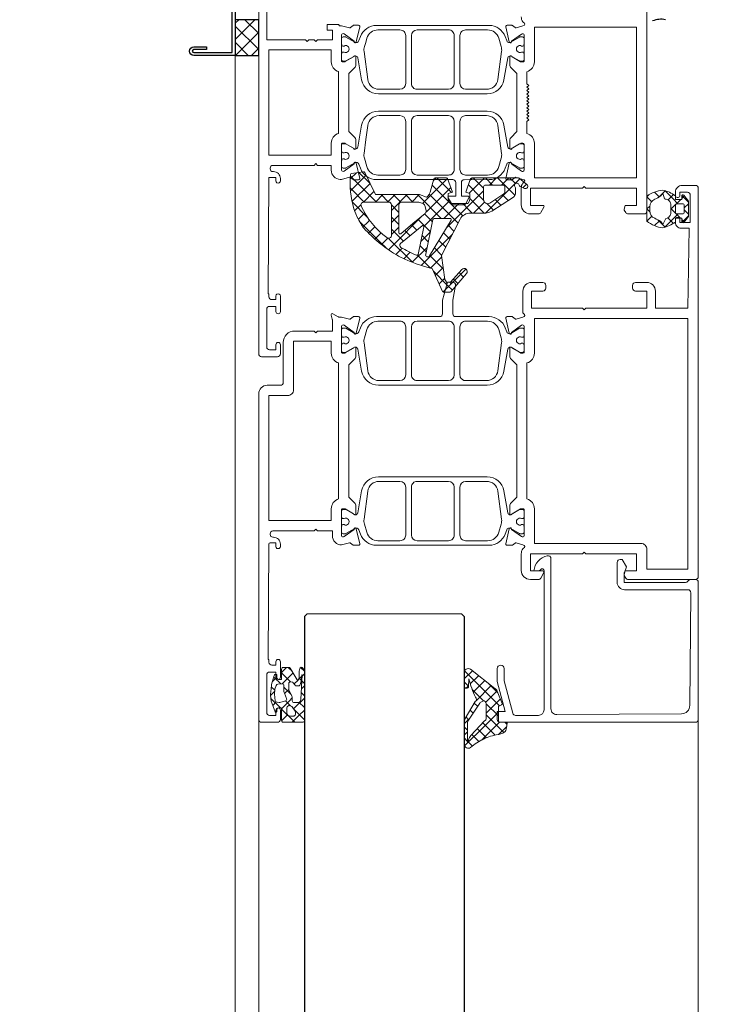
# Model space of a CAD drawing. Header units: millimetres. Extents: x 3652085 to 3778338, y -303702 to -273644.
# Tile 235 of 256: x 3701478 to 3701599, y -285119 to -284946. Entities that reach past the tile are written whole.
import ezdxf

# ---------------------------------------------------------------- set-up
doc = ezdxf.new("R2010")
doc.units = ezdxf.units.MM
doc.header["$PDMODE"] = 34
doc.linetypes.add('AUSGEZOGEN', pattern=[0])
doc.linetypes.add('HIDDEN2', pattern=[4.7625, 3.175, -1.5875])
doc.layers.add('021 Various', color=7, linetype='Continuous', lineweight=5)
doc.layers.add('DIM-03    (HAUSART)', color=111, linetype='Continuous', lineweight=5)
doc.layers.add('ATTACHMT', color=7, linetype='Continuous')
doc.layers.add('DOOR', color=7, linetype='AUSGEZOGEN')
doc.styles.add('1-20 Eng HA', font='arial.ttf', dxfattribs={"height": 40})
doc.dimstyles.new('1-20 Eng HA', dxfattribs={"dimtxt": 40, "dimasz": 16, "dimexe": 16, "dimexo": 5, "dimgap": 5, "dimtad": 1, "dimdec": 0, "dimlfac": -1, "dimzin": 0, "dimdsep": 46, "dimtxsty": '1-20 Eng HA', "dimblk": 'OBLIQUE', "dimcen": 0.09, "dimdle": 16, "dimclrd": 256, "dimclre": 256, "dimclrt": 256, "dimadec": 0, "dimazin": 0, "dimtfac": 1, "dimtdec": 0, "dimtofl": 0, "dimtmove": 0, "dimatfit": 3, "dimldrblk": 'OBLIQUE', "dimfxl": 1, "dimtolj": 1, "dimtzin": 0, "dimlwe": 0, "dimarcsym": 0})

# ---------------------------------------------------------------- blocks, each defined once
blk = doc.blocks.new('_Oblique')
at = {"color": 0, "linetype": 'ByBlock', "lineweight": -2}
blk.add_line((-0.5, -0.5), (0.5, 0.5), dxfattribs=at)
blk = doc.blocks.new('*D487')
at = {"layer": 'Defpoints', "color": 0, "lineweight": 0, "transparency": 16777216}
for p in [(3701585.02, -284941.44, -165606.35), (3701656.69, -284941.44), (3701585.65, -287221.42, -180000)]:
    blk.add_point(p, dxfattribs=at)
at = {"layer": 'DIM-03    (HAUSART)', "lineweight": -2, "transparency": 16777216}
blk.add_line((3701656.69, -287237.42), (3701656.69, -284925.44), dxfattribs=at)
at = {"layer": 'DIM-03    (HAUSART)', "linetype": 'HIDDEN2', "lineweight": 0, "transparency": 16777216}
for p, q in [((3701590.02, -284941.44), (3701672.69, -284941.44)), ((3701590.65, -287221.42), (3701672.69, -287221.42))]:
    blk.add_line(p, q, dxfattribs=at)
at = {"layer": 'DIM-03    (HAUSART)', "lineweight": -2, "transparency": 16777216, "xscale": 16, "yscale": 16, "zscale": 16}
for p, rotation in [((3701656.69, -284941.44), 90), ((3701656.69, -287221.42), 270)]:
    blk.add_blockref('_Oblique', p, dxfattribs=dict(at, rotation=rotation))
at = {"layer": 'DIM-03    (HAUSART)', "lineweight": 0, "transparency": 16777216, "insert": (3701631.27, -286081.43), "char_height": 40, "attachment_point": 5, "rotation": 90, "style": '1-20 Eng HA'}
blk.add_mtext('\\A1;2280', dxfattribs=at)

msp = doc.modelspace()

# ---------------------------------------------------------------- hatches: boundary and pattern name
at = {"layer": 'ATTACHMT', "linetype": 'Continuous'}
h = msp.add_hatch(dxfattribs=at)
h.set_pattern_fill('_U', color=3, scale=2, angle=-225, style=0, double=1, pattern_type=0)
h.set_pattern_definition([(135, (3702829.7323, -284312.3211), (-1.4142136, -1.4142136), []), (225, (3702829.7323, -284312.3211), (1.4142136, -1.4142136), [])])
h.paths.add_polyline_path([(3701516.17, -284952.67), (3701520.3, -284952.67), (3701520.3, -284946.43), (3701516.17, -284946.43)])

# ---------------------------------------------------------------- linework, layer by layer
at = {"lineweight": 0}
for p, q in [((3701536.35, -284974.29, -165606.35), (3701537.41, -284973.23, -165606.35)), ((3701536.37, -284973.8, -165606.35), (3701540.92, -284978.35, -165606.35)), ((3701536.39, -284976.37, -165606.35), (3701539.11, -284973.65, -165606.35)), ((3701537.85, -284973.17, -165606.35), (3701539.82, -284975.13, -165606.35)), ((3701549, -284978.61, -165606.35), (3701553.37, -284974.23, -165606.35)), ((3701550.9, -284974.59, -165606.35), (3701551.37, -284974.11, -165606.35)), ((3701551.53, -284974.11, -165606.35), (3701554.1, -284976.69, -165606.35)), ((3701557.16, -284976.81, -165606.35), (3701559.86, -284974.11, -165606.35)), ((3701557.34, -284974.51, -165606.35), (3701557.74, -284974.11, -165606.35)), ((3701557.89, -284974.11, -165606.35), (3701559.71, -284975.93, -165606.35)), ((3701560.02, -284974.11, -165606.35), (3701561.28, -284975.38, -165606.35)), ((3701560.05, -284980.28, -165606.35), (3701566.05, -284974.29, -165606.35)), ((3701560.71, -284975.38, -165606.35), (3701561.98, -284974.11, -165606.35)), ((3701562.14, -284974.11, -165606.35), (3701565.19, -284977.17, -165606.35)), ((3701562.83, -284975.38, -165606.35), (3701564.1, -284974.11, -165606.35)), ((3701564.26, -284974.11, -165606.35), (3701565.27, -284975.13, -165606.35)), ((3701536.36, -284975.91, -165606.35), (3701538.8, -284978.35, -165606.35)), ((3701536.64, -284978.24, -165606.35), (3701539.8, -284975.08, -165606.35)), ((3701549.61, -284980.12, -165606.35), (3701553.94, -284975.79, -165606.35)), ((3701550.67, -284975.38, -165606.35), (3701556.06, -284980.77, -165606.35)), ((3701557.03, -284975.37, -165606.35), (3701559.12, -284977.46, -165606.35)), ((3701566.6, -284975.86, -165606.35), (3701567.23, -284975.22, -165606.35)), ((3701538.64, -284978.36, -165606.35), (3701540.49, -284976.51, -165606.35)), ((3701540.77, -284978.35, -165606.35), (3701542.07, -284977.05, -165606.35)), ((3701541.74, -284977.05, -165606.35), (3701543.04, -284978.35, -165606.35)), ((3701542.89, -284978.35, -165606.35), (3701544.19, -284977.05, -165606.35)), ((3701543.56, -284979.81, -165606.35), (3701546.31, -284977.05, -165606.35)), ((3701543.86, -284977.05, -165606.35), (3701545.19, -284978.38, -165606.35)), ((3701545.99, -284977.05, -165606.35), (3701547.29, -284978.35, -165606.35)), ((3701547.13, -284978.35, -165606.35), (3701548.43, -284977.05, -165606.35)), ((3701548.11, -284977.05, -165606.35), (3701552.28, -284981.23, -165606.35)), ((3701550.17, -284976.99, -165606.35), (3701555.23, -284982.06, -165606.35)), ((3701553.15, -284982.94, -165606.35), (3701559.71, -284976.39, -165606.35)), ((3701557.3, -284977.76, -165606.35), (3701558.12, -284978.58, -165606.35)), ((3701559.12, -284977.46, -165606.35), (3701559.72, -284978.06, -165606.35)), ((3701563, -284977.1, -165606.35), (3701564, -284978.1, -165606.35)), ((3701588.3, -284977.45, -165606.35), (3701588.65, -284977.1, -165606.35)), ((3701588.3, -284977.43, -165606.35), (3701589.13, -284978.26, -165606.35)), ((3701589.61, -284976.62, -165606.35), (3701590.46, -284977.47, -165606.35)), ((3701590.33, -284977.54, -165606.35), (3701591.5, -284976.37, -165606.35)), ((3701591.47, -284976.36, -165606.35), (3701592.83, -284977.72, -165606.35)), ((3701592.01, -284977.98, -165606.35), (3701592.63, -284977.36, -165606.35)), ((3701592.63, -284977.36, -165606.35), (3701592.96, -284977.03, -165606.35)), ((3701592.83, -284977.72, -165606.35), (3701593.75, -284978.64, -165606.35)), ((3701593.41, -284978.71, -165606.35), (3701594.23, -284977.89, -165606.35)), ((3701594.4, -284977.72, -165606.35), (3701594.84, -284977.28, -165606.35)), ((3701594.43, -284977.2, -165606.35), (3701595.6, -284978.37, -165606.35)), ((3701536.66, -284978.34, -165606.35), (3701539.37, -284981.04, -165606.35)), ((3701537.08, -284979.92, -165606.35), (3701538.23, -284978.77, -165606.35)), ((3701543.56, -284978.87, -165606.35), (3701544.86, -284980.17, -165606.35)), ((3701549.86, -284981.99, -165606.35), (3701553.61, -284978.24, -165606.35)), ((3701552.74, -284981.23, -165606.35), (3701555.34, -284978.63, -165606.35)), ((3701556.05, -284978.63, -165606.35), (3701557.12, -284979.7, -165606.35)), ((3701557.93, -284980.28, -165606.35), (3701559.85, -284978.37, -165606.35)), ((3701558.12, -284978.58, -165606.35), (3701559.82, -284980.28, -165606.35)), ((3701560.29, -284978.63, -165606.35), (3701561.42, -284979.76, -165606.35)), ((3701561.71, -284977.93, -165606.35), (3701562.71, -284978.93, -165606.35)), ((3701588.3, -284979.57, -165606.35), (3701588.82, -284979.05, -165606.35)), ((3701588.3, -284979.55, -165606.35), (3701588.82, -284980.08, -165606.35)), ((3701592.5, -284979.62, -165606.35), (3701593.37, -284978.74, -165606.35)), ((3701592.5, -284979.51, -165606.35), (3701594.18, -284981.19, -165606.35)), ((3701594.85, -284979.39, -165606.35), (3701595.6, -284978.64, -165606.35)), ((3701537.74, -284981.38, -165606.35), (3701537.79, -284981.33, -165606.35)), ((3701537.79, -284981.33, -165606.35), (3701538.88, -284980.25, -165606.35)), ((3701543.56, -284981.93, -165606.35), (3701544.86, -284980.63, -165606.35)), ((3701543.56, -284980.99, -165606.35), (3701544.86, -284982.29, -165606.35)), ((3701547.42, -284982.31, -165606.35), (3701548.94, -284980.78, -165606.35)), ((3701549.37, -284980.43, -165606.35), (3701550.49, -284981.56, -165606.35)), ((3701557.12, -284979.7, -165606.35), (3701557.7, -284980.28, -165606.35)), ((3701588.3, -284981.69, -165606.35), (3701589.1, -284980.9, -165606.35)), ((3701589.1, -284980.9, -165606.35), (3701589.15, -284980.84, -165606.35)), ((3701591.47, -284982.77, -165606.35), (3701593.8, -284980.44, -165606.35)), ((3701591.98, -284981.11, -165606.35), (3701592.96, -284982.09, -165606.35)), ((3701594.45, -284981.91, -165606.35), (3701595.6, -284980.76, -165606.35)), ((3701594.85, -284979.74, -165606.35), (3701595.6, -284980.49, -165606.35)), ((3701537.95, -284981.74, -165606.35), (3701541.57, -284985.37, -165606.35)), ((3701538.55, -284982.69, -165606.35), (3701539.39, -284981.86, -165606.35)), ((3701539.39, -284981.86, -165606.35), (3701539.71, -284981.53, -165606.35)), ((3701539.56, -284983.8, -165606.35), (3701540.66, -284982.7, -165606.35)), ((3701543.56, -284984.05, -165606.35), (3701544.86, -284982.75, -165606.35)), ((3701545.23, -284984.5, -165606.35), (3701547.42, -284982.31, -165606.35)), ((3701547.05, -284982.36, -165606.35), (3701547.94, -284983.25, -165606.35)), ((3701548.21, -284981.4, -165606.35), (3701549.23, -284982.42, -165606.35)), ((3701549.23, -284982.62, -165606.35), (3701549.86, -284981.99, -165606.35)), ((3701549.23, -284982.42, -165606.35), (3701550.38, -284983.57, -165606.35)), ((3701550.49, -284981.56, -165606.35), (3701550.75, -284981.81, -165606.35)), ((3701553.47, -284982.41, -165606.35), (3701554.51, -284983.45, -165606.35)), ((3701588.3, -284981.67, -165606.35), (3701588.41, -284981.78, -165606.35)), ((3701589.63, -284982.49, -165606.35), (3701590.49, -284981.63, -165606.35)), ((3701590.24, -284981.49, -165606.35), (3701591.5, -284982.76, -165606.35)), ((3701594.4, -284981.41, -165606.35), (3701594.82, -284981.83, -165606.35)), ((3701540.66, -284984.83, -165606.35), (3701541.73, -284983.76, -165606.35)), ((3701542.44, -284985.16, -165606.35), (3701542.93, -284984.67, -165606.35)), ((3701543.01, -284984.69, -165606.35), (3701543.29, -284984.96, -165606.35)), ((3701543.03, -284986.7, -165606.35), (3701545.23, -284984.5, -165606.35)), ((3701543.56, -284983.11, -165606.35), (3701545, -284984.55, -165606.35)), ((3701545, -284984.55, -165606.35), (3701545.65, -284985.21, -165606.35)), ((3701545.89, -284983.32, -165606.35), (3701546.71, -284984.15, -165606.35)), ((3701546.71, -284984.15, -165606.35), (3701546.81, -284984.24, -165606.35)), ((3701547.94, -284983.25, -165606.35), (3701547.97, -284983.28, -165606.35)), ((3701548.69, -284985.28, -165606.35), (3701550.37, -284983.6, -165606.35)), ((3701548.76, -284989.46, -165606.35), (3701554.23, -284983.98, -165606.35)), ((3701548.91, -284984.22, -165606.35), (3701550.01, -284985.32, -165606.35)), ((3701552.67, -284983.74, -165606.35), (3701553.78, -284984.85, -165606.35)), ((3701541.57, -284985.37, -165606.35), (3701542.61, -284986.4, -165606.35)), ((3701541.81, -284985.8, -165606.35), (3701542.44, -284985.16, -165606.35)), ((3701543.29, -284984.96, -165606.35), (3701547.24, -284988.91, -165606.35)), ((3701544.31, -284987.54, -165606.35), (3701545.43, -284986.42, -165606.35)), ((3701547.2, -284988.9, -165606.35), (3701549.8, -284986.29, -165606.35)), ((3701548.54, -284985.97, -165606.35), (3701549.64, -284987.07, -165606.35)), ((3701551.07, -284986.38, -165606.35), (3701552.33, -284987.64, -165606.35)), ((3701551.87, -284985.06, -165606.35), (3701553.06, -284986.25, -165606.35)), ((3701545.7, -284988.27, -165606.35), (3701546.8, -284987.17, -165606.35)), ((3701548.11, -284987.66, -165606.35), (3701550.38, -284989.93, -165606.35)), ((3701550.28, -284987.71, -165606.35), (3701552.65, -284990.08, -165606.35)), ((3701550.4, -284989.94, -165606.35), (3701552.34, -284988, -165606.35)), ((3701551.24, -284991.21, -165606.35), (3701552.61, -284989.84, -165606.35)), ((3701550.9, -284990.45, -165606.35), (3701553.34, -284992.89, -165606.35)), ((3701551.91, -284992.67, -165606.35), (3701552.89, -284991.69, -165606.35)), ((3701553.84, -284992.86, -165606.35), (3701556.63, -284990.07, -165606.35)), ((3701555.39, -284990.7, -165606.35), (3701556.18, -284991.49, -165606.35)), ((3701552.61, -284994.09, -165606.35), (3701553.72, -284992.98, -165606.35)), ((3701553.4, -284992.96, -165606.35), (3701554.23, -284993.78, -165606.35)), ((3701554.38, -284991.82, -165606.35), (3701555.2, -284992.64, -165606.35)), ((3701566.3, -285039.97, -165606.35), (3701566.3, -285039.96, -165606.35)), ((3701525.18, -285059.83, -165606.35), (3701524.3, -285060.71, -165606.35)), ((3701525.49, -285059.83, -165606.35), (3701526.15, -285060.49, -165606.35)), ((3701527.64, -285059.86, -165606.35), (3701528.3, -285060.52, -165606.35)), ((3701556.3, -285061.85, -165606.35), (3701557.74, -285060.41, -165606.35)), ((3701556.37, -285060.44, -165606.35), (3701562.49, -285066.55, -165606.35)), ((3701523.5, -285061.51, -165606.35), (3701522.71, -285062.3, -165606.35)), ((3701522.94, -285061.52, -165606.35), (3701524.15, -285062.73, -165606.35)), ((3701524.3, -285060.76, -165606.35), (3701525.89, -285062.35, -165606.35)), ((3701526.33, -285060.8, -165606.35), (3701524.42, -285062.71, -165606.35)), ((3701527.2, -285062.06, -165606.35), (3701526.51, -285062.74, -165606.35)), ((3701527.8, -285061.45, -165606.35), (3701527.23, -285062.02, -165606.35)), ((3701527.38, -285061.72, -165606.35), (3701527.73, -285062.07, -165606.35)), ((3701527.84, -285062.18, -165606.35), (3701528.3, -285062.64, -165606.35)), ((3701528.3, -285060.95, -165606.35), (3701527.89, -285061.37, -165606.35)), ((3701556.3, -285062.34, -165606.35), (3701557.07, -285063.11, -165606.35)), ((3701557.37, -285062.74, -165606.35), (3701558.84, -285061.28, -165606.35)), ((3701557.89, -285064.19, -165606.35), (3701559.94, -285062.14, -165606.35)), ((3701523.13, -285064, -165606.35), (3701522.38, -285064.75, -165606.35)), ((3701522.51, -285063.21, -165606.35), (3701523.14, -285063.84, -165606.35)), ((3701524.73, -285063.32, -165606.35), (3701525.97, -285064.56, -165606.35)), ((3701525.57, -285063.68, -165606.35), (3701524.82, -285064.43, -165606.35)), ((3701527.86, -285063.51, -165606.35), (3701527.77, -285063.6, -165606.35)), ((3701528.3, -285063.07, -165606.35), (3701527.86, -285063.51, -165606.35)), ((3701556.63, -285063.49, -165606.35), (3701557.07, -285063.04, -165606.35)), ((3701557.73, -285063.77, -165606.35), (3701559.67, -285065.71, -165606.35)), ((3701558.37, -285065.68, -165606.35), (3701561.04, -285063.01, -165606.35)), ((3701560.09, -285065.93, -165606.35), (3701562.06, -285063.96, -165606.35)), ((3701560.43, -285062.53, -165606.35), (3701562.19, -285064.29, -165606.35)), ((3701522.42, -285065.25, -165606.35), (3701524.11, -285066.94, -165606.35)), ((3701525.64, -285065.73, -165606.35), (3701524.56, -285066.81, -165606.35)), ((3701524.97, -285065.68, -165606.35), (3701525.88, -285066.59, -165606.35)), ((3701526.19, -285065.18, -165606.35), (3701525.64, -285065.73, -165606.35)), ((3701528.3, -285065.2, -165606.35), (3701526.52, -285066.97, -165606.35)), ((3701527.74, -285064.2, -165606.35), (3701528.27, -285064.73, -165606.35)), ((3701528.27, -285064.73, -165606.35), (3701528.3, -285064.76, -165606.35)), ((3701558.16, -285065.9, -165606.35), (3701558.3, -285065.75, -165606.35)), ((3701560.16, -285067.84, -165606.35), (3701562.62, -285065.37, -165606.35)), ((3701523.37, -285065.88, -165606.35), (3701522.75, -285066.5, -165606.35)), ((3701523.38, -285065.88, -165606.35), (3701523.37, -285065.88, -165606.35)), ((3701524.56, -285066.81, -165606.35), (3701524.3, -285067.07, -165606.35)), ((3701524.3, -285067.12, -165606.35), (3701526.61, -285069.44, -165606.35)), ((3701526.52, -285066.97, -165606.35), (3701526.4, -285067.09, -165606.35)), ((3701526.45, -285067.15, -165606.35), (3701527.15, -285067.85, -165606.35)), ((3701527.35, -285065.93, -165606.35), (3701528.3, -285066.88, -165606.35)), ((3701528.3, -285067.32, -165606.35), (3701527.4, -285068.21, -165606.35)), ((3701557.34, -285067.32, -165606.35), (3701557.86, -285067.83, -165606.35)), ((3701558.06, -285066.07, -165606.35), (3701558.64, -285066.65, -165606.35)), ((3701560.16, -285066.19, -165606.35), (3701562.3, -285068.34, -165606.35)), ((3701525.37, -285068.13, -165606.35), (3701524.3, -285069.19, -165606.35)), ((3701527.4, -285068.21, -165606.35), (3701526.18, -285069.44, -165606.35)), ((3701527.15, -285067.85, -165606.35), (3701528.3, -285069, -165606.35)), ((3701556.3, -285069.73, -165606.35), (3701557.19, -285068.84, -165606.35)), ((3701556.62, -285068.57, -165606.35), (3701557.06, -285069.01, -165606.35)), ((3701559.96, -285070, -165606.35), (3701562.3, -285067.67, -165606.35)), ((3701560.16, -285068.16, -165606.35), (3701563.25, -285071.26, -165606.35)), ((3701524.34, -285069.28, -165606.35), (3701524.45, -285069.4, -165606.35)), ((3701556.3, -285070.22, -165606.35), (3701556.9, -285070.82, -165606.35)), ((3701556.37, -285073.59, -165606.35), (3701559.96, -285070, -165606.35)), ((3701558.6, -285070.54, -165606.35), (3701559.76, -285071.7, -165606.35)), ((3701559.54, -285069.52, -165606.35), (3701559.97, -285069.95, -165606.35)), ((3701559.69, -285072.24, -165606.35), (3701562.5, -285069.44, -165606.35)), ((3701559.97, -285069.95, -165606.35), (3701561.72, -285071.69, -165606.35)), ((3701562.32, -285071.58, -165606.35), (3701563.74, -285070.16, -165606.35)), ((3701563.4, -285069.44, -165606.35), (3701563.81, -285069.84, -165606.35)), ((3701556.3, -285071.7, -165606.35), (3701556.9, -285071.1, -165606.35)), ((3701556.3, -285072.19, -165606.35), (3701556.9, -285072.79, -165606.35)), ((3701557.65, -285071.57, -165606.35), (3701558.88, -285072.8, -165606.35)), ((3701559.44, -285072.49, -165606.35), (3701559.69, -285072.24, -165606.35)), ((3701559.76, -285071.7, -165606.35), (3701560.2, -285072.15, -165606.35)), ((3701557, -285072.88, -165606.35), (3701557.73, -285073.61, -165606.35))]:
    msp.add_line(p, q, dxfattribs=at)
at = {"lineweight": 0, "elevation": -165606.35}
for points in [[(3701520.3, -284941.93), (3701520.3, -285004.93, 0.414214), (3701520.8, -285005.43), (3701523.6, -285005.43, 0.414214), (3701524.1, -285004.93), (3701524.1, -285003.33, 1), (3701523.3, -285003.33), (3701523.3, -285004.23), (3701522.2, -285004.23, -0.414214), (3701521.7, -285003.73), (3701521.7, -284997.13, -0.414214), (3701522.2, -284996.63), (3701523.3, -284996.63), (3701523.3, -284997.53, 1), (3701524.1, -284997.53), (3701524.1, -284994.83, 1.00001), (3701523.3, -284994.83), (3701523.3, -284995.43), (3701522.6, -284995.43, -0.414214), (3701522.1, -284994.93), (3701522.1, -284994.43), (3701521.95, -284994.43), (3701522.1, -284974.03), (3701523.3, -284974.03), (3701523.3, -284974.63, 1.00125), (3701524.1, -284974.63), (3701524.1, -284974.23, 0.414214), (3701522.9, -284973.03), (3701522.8, -284973.03, -0.414214), (3701522.3, -284972.53), (3701522.3, -284972.43, -0.414214), (3701522.8, -284971.93), (3701530, -284971.93), (3701530.3, -284971.63), (3701530.6, -284971.93), (3701533, -284971.93), (3701533, -284972.78, 0.414214), (3701534.6, -284974.38), (3701534.8, -284974.38), (3701536.22, -284974.02, -0.248868), (3701536.4, -284974.05), (3701536.84, -284974.41, 0.171386), (3701536.97, -284974.45), (3701537.8, -284974.45, 0.479656), (3701537.99, -284974.21), (3701537.4, -284971.54, 1.18732), (3701537.03, -284971.67), (3701535.27, -284972.93, -0.522696), (3701534.8, -284972.78), (3701534.8, -284968.26, -0.414214), (3701535, -284968.06), (3701535.35, -284968.06, -0.131688), (3701535.45, -284968.09), (3701536.9, -284968.93, 1), (3701537.3, -284968.93), (3701537.3, -284967.43, 0.198912), (3701537.15, -284967.07), (3701536.1, -284966.02), (3701536.1, -284955.83), (3701537.19, -284954.74, 0.17265), (3701537.3, -284954.43), (3701537.3, -284952.93, 1), (3701536.9, -284952.93), (3701535.45, -284953.77, -0.131688), (3701535.35, -284953.79), (3701535, -284953.79, -0.414214), (3701534.8, -284953.59), (3701534.8, -284949.08, -0.522696), (3701535.27, -284948.93), (3701537.03, -284950.19, 1.18732), (3701537.4, -284950.31), (3701537.99, -284947.65, 0.479656), (3701537.8, -284947.4), (3701536.97, -284947.4, 0.171386), (3701536.84, -284947.45), (3701536.4, -284947.8, -0.248868), (3701536.22, -284947.84), (3701534.8, -284947.48), (3701534.4, -284947.48, 0.414214), (3701534.2, -284947.28), (3701532.3, -284947.28), (3701532.3, -284948.28), (3701533.2, -284948.28), (3701533.2, -284949.93), (3701530.6, -284949.93), (3701530.3, -284950.23), (3701530, -284949.93), (3701529.1, -284949.93), (3701528.8, -284950.23), (3701528.5, -284949.93), (3701521.7, -284949.93), (3701521.7, -284942.93)], [(3701566.3, -284945.94, 0.146116), (3701566.56, -284946.81, 0.186234), (3701566.68, -284946.9, -0.879905), (3701566.6, -284947.49), (3701565.38, -284947.85, -0.248868), (3701565.2, -284947.81), (3701564.76, -284947.46, 0.171386), (3701564.63, -284947.41), (3701563.8, -284947.41, 0.479656), (3701563.61, -284947.66), (3701564.2, -284950.32, 1.18732), (3701564.57, -284950.2), (3701566.33, -284948.94, -0.522696), (3701566.8, -284949.09), (3701566.8, -284953.6, -0.414214), (3701566.6, -284953.8), (3701566.25, -284953.8, -0.131688), (3701566.15, -284953.78), (3701564.7, -284952.94, 1), (3701564.3, -284952.94), (3701564.3, -284954.44, 0.17265), (3701564.41, -284954.75), (3701565.5, -284955.85), (3701565.5, -284966.03), (3701564.45, -284967.09, 0.198986), (3701564.3, -284967.44), (3701564.3, -284968.94, 1), (3701564.7, -284968.94), (3701566.15, -284968.1, -0.131688), (3701566.25, -284968.07), (3701566.6, -284968.07, -0.414214), (3701566.8, -284968.27), (3701566.8, -284972.79, -0.541749), (3701566.32, -284972.93), (3701564.57, -284971.68, 1.18732), (3701564.2, -284971.56), (3701563.61, -284974.22, 0.479656), (3701563.8, -284974.46), (3701564.63, -284974.46, 0.171386), (3701564.76, -284974.42), (3701565.2, -284974.07, -0.248868), (3701565.38, -284974.03), (3701566.6, -284974.39, -0.879905), (3701566.68, -284974.98, 0.186234), (3701566.56, -284975.06, 0.146116), (3701566.3, -284975.94), (3701566.3, -284978.84, 0.414214), (3701567.9, -284980.44), (3701569.29, -284980.44, 0.267946), (3701569.72, -284980.19), (3701570.27, -284979.24, 0.57735), (3701570.1, -284978.94), (3701567.9, -284978.94), (3701567.9, -284975.94), (3701577, -284975.94), (3701577.3, -284975.64), (3701577.6, -284975.94), (3701586.5, -284975.94), (3701586.5, -284978.94), (3701584.5, -284978.94), (3701584.32, -284979.61, 0.198991), (3701584.34, -284979.76), (3701584.59, -284980.19, 0.267858), (3701585.02, -284980.44), (3701587.8, -284980.44, 0.414214), (3701588.3, -284979.94), (3701588.3, -284979.94), (3701588.3, -284941.94, 0.198913)]]:
    msp.add_lwpolyline(points, format="xyb", dxfattribs=at)
for points in [[(3701540.94, -284947.42, 0.153856), (3701539.22, -284947.96, 0.153856), (3701538.12, -284949.4), (3701537.86, -284950.1, -0.466299), (3701537.14, -284950.36), (3701535.59, -284949.47, 0.131644), (3701535.49, -284949.44), (3701535.1, -284949.44, 0.414214), (3701534.8, -284949.74), (3701534.8, -284950.6), (3701534.85, -284950.87, 0.363799), (3701535.04, -284951.04), (3701535.26, -284951.04, -1.696128), (3701535.26, -284952.09), (3701535.04, -284952.09, 0.363979), (3701534.85, -284952.25), (3701534.8, -284952.52), (3701534.8, -284953.39, 0.414214), (3701535.1, -284953.69), (3701535.49, -284953.69, 0.131641), (3701535.59, -284953.66), (3701537.1, -284952.79, -0.127337), (3701537.2, -284952.76), (3701537.25, -284952.76, -0.363431), (3701537.64, -284953.09), (3701538.33, -284956.95, 0.363431), (3701541.28, -284959.42), (3701560.32, -284959.42, 0.363431), (3701563.27, -284956.95), (3701563.96, -284953.09, -0.363431), (3701564.35, -284952.76), (3701564.4, -284952.76, -0.127337), (3701564.5, -284952.79), (3701566.01, -284953.66, 0.131641), (3701566.11, -284953.69), (3701566.5, -284953.69, 0.414214), (3701566.8, -284953.39), (3701566.8, -284952.52), (3701566.75, -284952.25, 0.363979), (3701566.55, -284952.09), (3701566.34, -284952.09, -1.696128), (3701566.34, -284951.04), (3701566.55, -284951.04, 0.363799), (3701566.75, -284950.87), (3701566.8, -284950.6), (3701566.8, -284949.74, 0.414214), (3701566.5, -284949.44), (3701566.11, -284949.44, 0.131644), (3701566.01, -284949.47), (3701564.46, -284950.36, -0.466299), (3701563.74, -284950.1), (3701563.48, -284949.4, 0.315172), (3701560.66, -284947.42), (3701540.94, -284947.42)], [(3701539.04, -284950.42), (3701539.26, -284949.69, -0.338057), (3701541.19, -284948.22), (3701545.05, -284948.22, -0.414362), (3701546.05, -284949.22), (3701546.05, -284957.62, -0.414082), (3701545.05, -284958.62), (3701541.39, -284958.62, -0.375764), (3701539.41, -284956.89), (3701538.75, -284951.99, -0.107262), (3701538.82, -284951.15), (3701539.04, -284950.42)], [(3701550.8, -284948.22), (3701553.55, -284948.21, -0.41423), (3701554.55, -284949.21), (3701554.55, -284957.62, -0.414082), (3701553.55, -284958.62), (3701548.05, -284958.62, -0.414345), (3701547.05, -284957.62), (3701547.05, -284949.22, -0.414065), (3701548.05, -284948.22), (3701550.8, -284948.22)], [(3701558.38, -284958.62), (3701556.55, -284958.62, -0.414082), (3701555.55, -284957.62), (3701555.55, -284949.22, -0.414362), (3701556.55, -284948.22), (3701560.41, -284948.22, -0.338057), (3701562.34, -284949.69), (3701562.78, -284951.15, -0.107262), (3701562.85, -284951.99), (3701562.19, -284956.89, -0.375764), (3701560.21, -284958.62), (3701558.38, -284958.62)], [(3701586.5, -284960.94), (3701586.5, -284974.14), (3701568.6, -284974.14), (3701568.6, -284968.07, 0.332383), (3701567.3, -284966.34), (3701567.3, -284964.24), (3701567.6, -284963.94), (3701567.3, -284963.64), (3701567.6, -284963.34), (3701567.3, -284963.04), (3701567.6, -284962.74), (3701567.3, -284962.44), (3701567.6, -284962.14), (3701567.3, -284961.84), (3701567.6, -284961.54), (3701567.3, -284961.24), (3701567.6, -284960.94), (3701567.3, -284960.64), (3701567.6, -284960.34), (3701567.3, -284960.04), (3701567.6, -284959.74), (3701567.3, -284959.44), (3701567.6, -284959.14), (3701567.3, -284958.84), (3701567.6, -284958.54), (3701567.3, -284958.24), (3701567.6, -284957.94), (3701567.3, -284957.64), (3701567.3, -284955.53, 0.332386), (3701568.6, -284953.8), (3701568.6, -284947.74), (3701586.5, -284947.74), (3701586.5, -284960.94)], [(3701522.1, -284960.93), (3701522.1, -284951.73), (3701533, -284951.73), (3701533, -284953.79, 0.333976), (3701534.3, -284955.52), (3701534.3, -284966.33, 0.333976), (3701533, -284968.06), (3701533, -284970.13), (3701522.1, -284970.13), (3701522.1, -284960.93)], [(3701538.33, -284964.9), (3701537.64, -284968.76, -0.363431), (3701537.25, -284969.09), (3701537.2, -284969.09, -0.127337), (3701537.1, -284969.06), (3701535.59, -284968.19, 0.131641), (3701535.49, -284968.16), (3701535.1, -284968.16, 0.414214), (3701534.8, -284968.46), (3701534.8, -284969.33), (3701534.85, -284969.59, 0.363979), (3701535.04, -284969.76), (3701535.26, -284969.76, -1.696128), (3701535.26, -284970.81), (3701535.04, -284970.81, 0.363799), (3701534.85, -284970.98), (3701534.8, -284971.25), (3701534.8, -284972.11, 0.414214), (3701535.1, -284972.41), (3701535.49, -284972.41, 0.131644), (3701535.59, -284972.38), (3701537.14, -284971.49, -0.466299), (3701537.86, -284971.75), (3701538.12, -284972.45, 0.153856), (3701539.22, -284973.88, 0.153856), (3701540.94, -284974.43), (3701554.31, -284974.43, -0.414117), (3701554.81, -284974.93), (3701554.81, -284977.33), (3701553.66, -284977.33, 0.577331), (3701553.48, -284977.63), (3701554.12, -284978.73, 0.267965), (3701554.29, -284978.83), (3701556.33, -284978.83, 0.267965), (3701556.5, -284978.73), (3701557.14, -284977.63, 0.577331), (3701556.96, -284977.33), (3701555.81, -284977.33), (3701555.81, -284974.94, -0.414345), (3701556.31, -284974.44), (3701560.66, -284974.43, 0.315172), (3701563.48, -284972.45), (3701563.74, -284971.75, -0.466299), (3701564.46, -284971.49), (3701566.01, -284972.38, 0.131644), (3701566.11, -284972.41), (3701566.5, -284972.41, 0.414214), (3701566.8, -284972.11), (3701566.8, -284971.25), (3701566.75, -284970.98, 0.363799), (3701566.55, -284970.81), (3701566.34, -284970.81, -1.696128), (3701566.34, -284969.76), (3701566.55, -284969.76, 0.363979), (3701566.75, -284969.59), (3701566.8, -284969.33), (3701566.8, -284968.46, 0.414214), (3701566.5, -284968.16), (3701566.11, -284968.16, 0.131641), (3701566.01, -284968.19), (3701564.5, -284969.06, -0.127337), (3701564.4, -284969.09), (3701564.35, -284969.09, -0.363431), (3701563.96, -284968.76), (3701563.27, -284964.9, 0.363431), (3701560.32, -284962.43), (3701541.28, -284962.43, 0.363431), (3701538.33, -284964.9)], [(3701539.08, -284967.41), (3701539.41, -284964.96, -0.375764), (3701541.39, -284963.23), (3701545.05, -284963.23, -0.414082), (3701546.05, -284964.23), (3701546.05, -284972.63, -0.414362), (3701545.05, -284973.63), (3701541.19, -284973.63, -0.338057), (3701539.26, -284972.16), (3701538.82, -284970.7, -0.107262), (3701538.75, -284969.85), (3701539.08, -284967.41)], [(3701550.8, -284973.63), (3701548.05, -284973.63, -0.414065), (3701547.05, -284972.63), (3701547.05, -284964.23, -0.414345), (3701548.05, -284963.23), (3701553.55, -284963.23, -0.414082), (3701554.55, -284964.23), (3701554.55, -284972.64, -0.41423), (3701553.55, -284973.64), (3701550.8, -284973.63)], [(3701558.38, -284963.23), (3701560.21, -284963.23, -0.375764), (3701562.19, -284964.96), (3701562.85, -284969.85, -0.107262), (3701562.78, -284970.7), (3701562.34, -284972.16, -0.338057), (3701560.41, -284973.63), (3701556.55, -284973.63, -0.414362), (3701555.55, -284972.63), (3701555.55, -284964.23, -0.414082), (3701556.55, -284963.23), (3701558.38, -284963.23)], [(3701536.95, -284979.55, 0.037771), (3701537.7, -284981.3, 0.037771), (3701538.71, -284982.92, 0.034603), (3701541.35, -284985.42, 0.034603), (3701544.3, -284987.54, 0.03401), (3701546.28, -284988.51, 0.042848), (3701550.7, -284990.01), (3701552.51, -284994, 0.293706), (3701552.7, -284994.11), (3701553.85, -284994.11, 0.219109), (3701554, -284994.04), (3701556.71, -284990.87, 0.98769), (3701555.89, -284990.15), (3701553.88, -284992.38, 0.214808), (3701553.85, -284992.46), (3701553.88, -284992.68, -1.000177), (3701553.28, -284992.75), (3701553.25, -284992.46, 0.203939), (3701553.15, -284992.29, -0.194807), (3701552.92, -284991.9), (3701552.3, -284987.71), (3701555.59, -284981.36, -0.137361), (3701556.33, -284980.57, -0.137361), (3701557.37, -284980.28), (3701560.03, -284980.28, 0.144471), (3701561.12, -284979.96), (3701564.78, -284977.59, 0.267949), (3701565.31, -284976.68), (3701565.31, -284975.98, 0.196262), (3701565.22, -284975.76, -1.358418), (3701565.93, -284975.39, 0.245415), (3701566.11, -284975.63), (3701566.84, -284975.97, 0.889946), (3701567.28, -284975.26), (3701565.95, -284974.2, 0.168878), (3701565.69, -284974.11), (3701557.63, -284974.11, 0.315341), (3701557.43, -284974.25), (3701556.56, -284976.65), (3701557.3, -284976.84), (3701557.3, -284977.85, -0.212432), (3701556.86, -284978.63), (3701553.96, -284978.63, -0.150444), (3701553.59, -284978.2, -0.093981), (3701553.52, -284977.85), (3701553.52, -284976.84), (3701554.25, -284976.65), (3701553.38, -284974.25, 0.315299), (3701553.18, -284974.11), (3701551.19, -284974.11, 0.334813), (3701550.99, -284974.27), (3701550.32, -284976.61, -0.125222), (3701549.82, -284977.46, -0.288651), (3701549.72, -284977.48), (3701548.48, -284977.05), (3701540.75, -284977.05), (3701538.87, -284973.16, 0.326691), (3701538.66, -284973.05), (3701536.56, -284973.35, 0.34898), (3701536.39, -284973.53, 0.088383), (3701536.95, -284979.55)], [(3701559.71, -284976.81), (3701559.71, -284975.68, -0.414242), (3701560.01, -284975.38), (3701563.11, -284975.38, -0.414286), (3701563.41, -284975.68), (3701563.41, -284976.67, -0.254568), (3701563.27, -284976.93), (3701560.79, -284978.53, -0.594259), (3701559.71, -284977.94), (3701559.71, -284976.81)], [(3701597.3, -285043.94), (3701597.3, -284975.94, 0.414214), (3701596.8, -284975.44), (3701594.5, -284975.44, 0.414214), (3701593.3, -284976.64), (3701593.3, -284977.24, 0.414214), (3701593.6, -284977.54), (3701593.8, -284977.54, 0.414214), (3701594.1, -284977.24), (3701594.1, -284976.64), (3701595.4, -284976.64, -0.414214), (3701595.9, -284977.14), (3701595.9, -284981.94), (3701594.1, -284981.94), (3701594.1, -284981.34, 0.414214), (3701593.8, -284981.04), (3701593.6, -284981.04, 0.414214), (3701593.3, -284981.34), (3701593.3, -284981.94, 0.414214), (3701594.3, -284982.94), (3701595.7, -284982.94), (3701595.5, -284996.94), (3701589.8, -284996.94), (3701589.8, -284993.94, 0.414214), (3701588.3, -284992.44), (3701586.3, -284992.44, 0.414214), (3701585.8, -284992.94), (3701585.8, -284993.44, 0.414214), (3701586.3, -284993.94), (3701588.3, -284993.94), (3701588.3, -284996.94), (3701577.6, -284996.94), (3701577.3, -284997.24), (3701577, -284996.94), (3701568.1, -284996.94), (3701568.1, -284993.94), (3701570.1, -284993.94, 0.414214), (3701570.6, -284993.44), (3701570.6, -284992.94, 0.414214), (3701570.1, -284992.44), (3701568.1, -284992.44, 0.414214), (3701566.6, -284993.94), (3701566.6, -284997.73, 0.299438), (3701566.72, -284997.91, -0.8147), (3701566.6, -284998.49), (3701565.38, -284998.85, -0.248868), (3701565.2, -284998.81), (3701564.76, -284998.46, 0.171386), (3701564.63, -284998.41), (3701563.8, -284998.41, 0.479656), (3701563.61, -284998.66), (3701564.2, -285001.32, 1.18732), (3701564.57, -285001.2), (3701566.33, -284999.94, -0.522696), (3701566.8, -285000.09), (3701566.8, -285004.6, -0.414214), (3701566.6, -285004.8), (3701566.25, -285004.8, -0.131688), (3701566.15, -285004.78), (3701564.7, -285003.94, 1), (3701564.3, -285003.94), (3701564.3, -285005.44, 0.17265), (3701564.41, -285005.75), (3701565.5, -285006.84), (3701565.5, -285030.03), (3701564.41, -285031.12, 0.17265), (3701564.3, -285031.44), (3701564.3, -285032.94, 1), (3701564.7, -285032.94), (3701566.15, -285032.1, -0.131688), (3701566.25, -285032.07), (3701566.6, -285032.07, -0.414214), (3701566.8, -285032.27), (3701566.8, -285036.79, -0.522696), (3701566.33, -285036.94), (3701564.57, -285035.68, 1.18732), (3701564.2, -285035.55), (3701563.61, -285038.22, 0.479656), (3701563.8, -285038.46), (3701564.63, -285038.46, 0.171386), (3701564.76, -285038.42), (3701565.2, -285038.06, -0.248868), (3701565.38, -285038.03), (3701566.6, -285038.39, -0.879905), (3701566.68, -285038.98, 0.186234), (3701566.56, -285039.06, 0.146116), (3701566.3, -285039.94), (3701566.3, -285042.84, 0.414214), (3701567.9, -285044.44), (3701569.29, -285044.44, 0.267946), (3701569.72, -285044.19), (3701570.27, -285043.24, 0.57735), (3701570.1, -285042.94), (3701567.9, -285042.94), (3701567.9, -285039.94), (3701577, -285039.94), (3701577.3, -285039.64), (3701577.6, -285039.94), (3701586.5, -285039.94), (3701586.5, -285042.94), (3701584.5, -285042.94), (3701584.32, -285043.61, 0.198991), (3701584.34, -285043.76), (3701584.59, -285044.19, 0.267858), (3701585.02, -285044.44), (3701596.8, -285044.44, 0.414214), (3701597.3, -285043.94)], [(3701591.09, -284982.88, -0.069459), (3701589.61, -284982.48, -0.069459), (3701588.3, -284981.7, 0.000593), (3701588.3, -284977.33, -0.122996), (3701591.09, -284976.25, -0.041051), (3701592.24, -284976.65, -0.041051), (3701593.3, -284977.24), (3701593.3, -284977.89), (3701594.4, -284977.89), (3701594.4, -284977.3, -0.680876), (3701594.75, -284977.17), (3701595.6, -284978.19), (3701595.6, -284980.89), (3701594.75, -284981.91, -0.680876), (3701594.4, -284981.77), (3701594.4, -284981.19), (3701593.3, -284981.19), (3701593.3, -284981.87, -0.083739), (3701591.09, -284982.88)], [(3701588.82, -284979.89, 0.327724), (3701589.67, -284981.2, -0.018786), (3701590.72, -284981.76), (3701591.09, -284982.26), (3701591.4, -284981.71, 0.004698), (3701591.65, -284981.22, 0.188328), (3701592.28, -284980.85, 0.16928), (3701592.5, -284980.23), (3701592.5, -284978.84, 0.162938), (3701592.3, -284978.24, 0.194317), (3701591.66, -284977.85, 0.010338), (3701591.4, -284977.82), (3701591.09, -284976.83), (3701590.71, -284977.33, 0.002095), (3701589.72, -284977.87, 0.349495), (3701588.82, -284979.18), (3701588.82, -284979.89)], [(3701542.76, -284984.59, -0.128799), (3701538.26, -284979.05, -0.539644), (3701538.72, -284978.35), (3701543.06, -284978.35, -0.414225), (3701543.56, -284978.85), (3701543.56, -284984.19, -0.614186), (3701542.76, -284984.59)], [(3701547.32, -284982.13), (3701545.19, -284983.9, -0.635189), (3701544.86, -284983.75), (3701544.86, -284978.85, -0.41422), (3701545.36, -284978.35), (3701548.17, -284978.35), (3701548.34, -284978.38), (3701549.06, -284978.63, -0.251568), (3701549.38, -284978.98), (3701549.61, -284979.86, -0.290915), (3701549.45, -284980.37), (3701547.32, -284982.13)], [(3701593.6, -284978.64, 0.414224), (3701593.3, -284978.94), (3701593.3, -284980.14, 0.414214), (3701593.6, -284980.44), (3701594.55, -284980.44, 0.414214), (3701594.85, -284980.14), (3701594.85, -284978.94, 0.414224), (3701594.55, -284978.64), (3701593.6, -284978.64)], [(3701550.83, -284981.39, -0.354754), (3701551.03, -284981.23), (3701553.83, -284981.23, -0.583728), (3701554, -284981.53), (3701550.24, -284987.77, -0.844982), (3701549.55, -284987.5), (3701550.83, -284981.39)], [(3701547.02, -284984.07), (3701548.91, -284982.5, -0.319056), (3701549.14, -284982.49, -0.319056), (3701549.23, -284982.7), (3701548.22, -284987.52, -0.465262), (3701547.95, -284987.67, -0.044321), (3701545.21, -284986.29, -0.519599), (3701545.13, -284985.64), (3701547.02, -284984.07)], [(3701541.28, -285010.42), (3701560.32, -285010.42, 0.363431), (3701563.27, -285007.95), (3701563.96, -285004.09, -0.363431), (3701564.35, -285003.76), (3701564.4, -285003.76, -0.127337), (3701564.5, -285003.78), (3701566.01, -285004.66, 0.131641), (3701566.11, -285004.69), (3701566.5, -285004.69, 0.414214), (3701566.8, -285004.39), (3701566.8, -285003.52), (3701566.75, -285003.25, 0.363979), (3701566.55, -285003.09), (3701566.34, -285003.09, -1.696128), (3701566.34, -285002.04), (3701566.55, -285002.04, 0.363799), (3701566.75, -285001.87), (3701566.8, -285001.6), (3701566.8, -285000.74, 0.414214), (3701566.5, -285000.44), (3701566.11, -285000.44, 0.131644), (3701566.01, -285000.46), (3701564.46, -285001.36, -0.466299), (3701563.74, -285001.1), (3701563.48, -285000.39, 0.153856), (3701562.38, -284998.96, 0.153856), (3701560.66, -284998.42), (3701554.8, -284998.41, -0.413718), (3701554.3, -284997.91), (3701554.3, -284995.54), (3701554.77, -284992.97, 0.464204), (3701554.27, -284992.39), (3701553.35, -284992.39), (3701552.5, -284995.54), (3701552.5, -284997.92, -0.414112), (3701552.01, -284998.42), (3701540.94, -284998.42, 0.315172), (3701538.12, -285000.39), (3701537.86, -285001.1, -0.466299), (3701537.14, -285001.36), (3701535.59, -285000.46, 0.131644), (3701535.49, -285000.44), (3701535.1, -285000.44, 0.414214), (3701534.8, -285000.74), (3701534.8, -285001.6), (3701534.85, -285001.87, 0.363799), (3701535.04, -285002.04), (3701535.26, -285002.04, -1.696128), (3701535.26, -285003.09), (3701535.04, -285003.09, 0.363979), (3701534.85, -285003.25), (3701534.8, -285003.52), (3701534.8, -285004.39, 0.414214), (3701535.1, -285004.69), (3701535.49, -285004.69, 0.131641), (3701535.59, -285004.66), (3701537.1, -285003.78, -0.127337), (3701537.2, -285003.76), (3701537.25, -285003.76, -0.363431), (3701537.64, -285004.09), (3701538.33, -285007.95, 0.363431), (3701541.28, -285010.42)], [(3701520.3, -285011.94), (3701520.3, -285068.94, 0.414214), (3701520.8, -285069.44), (3701523.6, -285069.44, 0.414214), (3701524.1, -285068.94), (3701524.1, -285067.34, 1), (3701523.3, -285067.34), (3701523.3, -285068.24), (3701522.2, -285068.24, -0.414214), (3701521.7, -285067.74), (3701521.7, -285061.14, -0.414214), (3701522.2, -285060.64), (3701523.3, -285060.64), (3701523.3, -285061.54, 1), (3701524.1, -285061.54), (3701524.1, -285058.84, 1), (3701523.3, -285058.84), (3701523.3, -285059.44), (3701522.6, -285059.44, -0.414214), (3701522.1, -285058.94), (3701522.1, -285058.44), (3701521.95, -285058.44), (3701522.1, -285038.24, -0.412055), (3701522.3, -285038.04), (3701523.3, -285038.04), (3701523.3, -285038.64, 1.00125), (3701524.1, -285038.64), (3701524.1, -285038.24, 0.414214), (3701522.9, -285037.04), (3701522.8, -285037.04, -0.414214), (3701522.3, -285036.54), (3701522.3, -285036.44, -0.414214), (3701522.8, -285035.94), (3701530, -285035.94), (3701530.3, -285035.64), (3701530.6, -285035.94), (3701533.2, -285035.94), (3701533.2, -285036.79, 0.414214), (3701534.8, -285038.39), (3701536.22, -285038.03, -0.248868), (3701536.4, -285038.06), (3701536.84, -285038.42, 0.171386), (3701536.97, -285038.46), (3701537.8, -285038.46, 0.479656), (3701537.99, -285038.22), (3701537.4, -285035.55, 1.18732), (3701537.03, -285035.68), (3701535.27, -285036.94, -0.522696), (3701534.8, -285036.79), (3701534.8, -285032.27, -0.414214), (3701535, -285032.07), (3701535.35, -285032.07, -0.131688), (3701535.45, -285032.1), (3701536.9, -285032.94, 1), (3701537.3, -285032.94), (3701537.3, -285031.44, 0.17265), (3701537.19, -285031.12), (3701536.1, -285030.03), (3701536.1, -285006.85), (3701537.19, -285005.75, 0.17265), (3701537.3, -285005.44), (3701537.3, -285003.94, 1), (3701536.9, -285003.94), (3701535.45, -285004.78, -0.131688), (3701535.35, -285004.8), (3701535, -285004.8, -0.414214), (3701534.8, -285004.6), (3701534.8, -285000.09, -0.522696), (3701535.27, -284999.94), (3701537.03, -285001.2, 1.18732), (3701537.4, -285001.32), (3701537.99, -284998.66, 0.479656), (3701537.8, -284998.41), (3701536.97, -284998.41, 0.171386), (3701536.84, -284998.46), (3701536.4, -284998.81, -0.248868), (3701536.22, -284998.85), (3701534.8, -284998.49), (3701534.35, -284998.49, -0.131627), (3701534.25, -284998.46), (3701533.3, -284997.92, 0.66317), (3701533.01, -284998.14), (3701533.19, -284998.87, -0.062522), (3701533.2, -284998.92), (3701533.2, -285000.94), (3701530.6, -285000.94), (3701530.3, -285001.24), (3701530, -285000.94), (3701526.6, -285000.94, 0.41421), (3701524.6, -285002.94), (3701524.6, -285009.94, -0.414214), (3701524.1, -285010.44), (3701521.8, -285010.44, 0.414214), (3701520.3, -285011.94)], [(3701543.12, -284999.22), (3701545.05, -284999.22, -0.414362), (3701546.05, -285000.22), (3701546.05, -285008.62, -0.414082), (3701545.05, -285009.62), (3701541.39, -285009.62, -0.375764), (3701539.41, -285007.89), (3701538.75, -285002.99, -0.107262), (3701538.82, -285002.15), (3701539.26, -285000.69, -0.338057), (3701541.19, -284999.22), (3701543.12, -284999.22)], [(3701554.55, -285008.61, -0.414082), (3701553.55, -285009.61), (3701548.05, -285009.62, -0.414345), (3701547.05, -285008.62), (3701547.05, -285000.22, -0.414065), (3701548.05, -284999.22), (3701553.55, -284999.21, -0.41423), (3701554.55, -285000.21), (3701554.55, -285008.61)], [(3701556.55, -285009.62, -0.303255), (3701555.62, -285009, -0.098463), (3701555.55, -285008.62), (3701555.55, -285000.22, -0.414362), (3701556.55, -284999.22), (3701560.41, -284999.22, -0.338057), (3701562.34, -285000.69), (3701562.78, -285002.15, -0.107262), (3701562.85, -285002.99), (3701562.19, -285007.89, -0.375764), (3701560.21, -285009.62), (3701556.55, -285009.62)], [(3701595.5, -285020.69), (3701595.5, -285042.64), (3701588.3, -285042.64), (3701588.3, -285039.14, 0.414214), (3701587.3, -285038.14), (3701568.6, -285038.14), (3701568.6, -285032.07, 0.333976), (3701567.3, -285030.34), (3701567.3, -285006.53, 0.333976), (3701568.6, -285004.8), (3701568.6, -284998.74), (3701595.5, -284998.74), (3701595.5, -285020.69)], [(3701522.1, -285023.19), (3701522.1, -285012.24), (3701525.4, -285012.24, 0.414214), (3701526.4, -285011.24), (3701526.4, -285002.74), (3701533, -285002.74), (3701533, -285004.8, 0.333976), (3701534.3, -285006.53), (3701534.3, -285030.34, 0.333976), (3701533, -285032.07), (3701533, -285034.14), (3701522.1, -285034.14), (3701522.1, -285023.19)], [(3701540.94, -285038.46), (3701560.66, -285038.46, 0.315172), (3701563.48, -285036.48), (3701563.74, -285035.77, -0.466299), (3701564.46, -285035.51), (3701566.01, -285036.41, 0.131644), (3701566.11, -285036.44), (3701566.5, -285036.44, 0.414214), (3701566.8, -285036.14), (3701566.8, -285035.27), (3701566.75, -285035, 0.363799), (3701566.55, -285034.84), (3701566.34, -285034.84, -1.696128), (3701566.34, -285033.79), (3701566.55, -285033.79, 0.363979), (3701566.75, -285033.62), (3701566.8, -285033.35), (3701566.8, -285032.49, 0.414214), (3701566.5, -285032.19), (3701566.11, -285032.19, 0.131641), (3701566.01, -285032.21), (3701564.5, -285033.09, -0.127337), (3701564.4, -285033.12), (3701564.35, -285033.12, -0.363431), (3701563.96, -285032.79), (3701563.27, -285028.93, 0.363431), (3701560.32, -285026.46), (3701541.28, -285026.46, 0.363431), (3701538.33, -285028.93), (3701537.64, -285032.79, -0.363431), (3701537.25, -285033.12), (3701537.2, -285033.12, -0.127337), (3701537.1, -285033.09), (3701535.59, -285032.21, 0.131641), (3701535.49, -285032.19), (3701535.1, -285032.19, 0.414214), (3701534.8, -285032.49), (3701534.8, -285033.35), (3701534.85, -285033.62, 0.363979), (3701535.04, -285033.79), (3701535.26, -285033.79, -1.696128), (3701535.26, -285034.84), (3701535.04, -285034.84, 0.363799), (3701534.85, -285035), (3701534.8, -285035.27), (3701534.8, -285036.14, 0.414214), (3701535.1, -285036.44), (3701535.49, -285036.44, 0.131644), (3701535.59, -285036.41), (3701537.14, -285035.51, -0.466299), (3701537.86, -285035.77), (3701538.12, -285036.48, 0.315172), (3701540.94, -285038.46)], [(3701543.12, -285037.66), (3701541.19, -285037.66, -0.338057), (3701539.26, -285036.18), (3701538.82, -285034.73, -0.107262), (3701538.75, -285033.88), (3701539.41, -285028.99, -0.375764), (3701541.39, -285027.26), (3701545.05, -285027.26, -0.414082), (3701546.05, -285028.26), (3701546.05, -285036.66, -0.414362), (3701545.05, -285037.66), (3701543.12, -285037.66)], [(3701550.8, -285037.66), (3701548.05, -285037.66, -0.414065), (3701547.05, -285036.66), (3701547.05, -285028.26, -0.414345), (3701548.05, -285027.26), (3701553.55, -285027.26, -0.414082), (3701554.55, -285028.26), (3701554.55, -285036.66, -0.41423), (3701553.55, -285037.66), (3701550.8, -285037.66)], [(3701558.38, -285027.26), (3701560.21, -285027.26, -0.375764), (3701562.19, -285028.99), (3701562.85, -285033.88, -0.107262), (3701562.78, -285034.73), (3701562.34, -285036.18, -0.338057), (3701560.41, -285037.66), (3701556.55, -285037.66, -0.414362), (3701555.55, -285036.66), (3701555.55, -285028.26, -0.414082), (3701556.55, -285027.26), (3701558.38, -285027.26)], [(3701572.51, -285068.09), (3701594.34, -285067.96, 0.410062), (3701595.83, -285066.47), (3701595.99, -285046.75, 0.416523), (3701595.49, -285046.24), (3701584.4, -285046.24, -0.414161), (3701583.1, -285044.94), (3701583.1, -285041.44, -0.414214), (3701583.6, -285040.94), (3701584, -285040.94), (3701584.75, -285042.24), (3701584.39, -285043.24), (3701584.3, -285043.24), (3701584.3, -285044.94), (3701595.09, -285044.94, 0.19885), (3701595.44, -285044.79), (3701595.65, -285044.58, -0.19885), (3701596.01, -285044.44), (3701596.8, -285044.44, -0.414227), (3701597.3, -285044.94), (3701597.3, -285068.94, -0.4142), (3701596.8, -285069.44), (3701562.6, -285069.44, -0.414214), (3701562.1, -285068.94), (3701562.1, -285067.54), (3701563.5, -285067.54), (3701562.1, -285062.31), (3701562.1, -285060.04, -0.999985), (3701563.3, -285060.04), (3701563.3, -285062.16), (3701564.83, -285067.87, 0.339968), (3701565.31, -285068.24), (3701569.3, -285068.24, 0.4137), (3701570.3, -285067.24), (3701570.3, -285042.94, 0.739503), (3701569.67, -285042.73, -0.242223), (3701569.26, -285042.94), (3701568.51, -285042.94, -0.326592), (3701570.86, -285040.29, -0.49432), (3701571.5, -285040.79), (3701571.5, -285067.09, 0.416011), (3701572.51, -285068.09)], [(3701528.3, -285060.49), (3701528.3, -285069.14, -0.198913), (3701528.21, -285069.35, -0.198913), (3701528, -285069.44), (3701524.6, -285069.44, -0.414214), (3701524.3, -285069.14), (3701524.3, -285067.04, 0.414214), (3701524.2, -285066.94), (3701523.8, -285066.94, 0.414214), (3701523.5, -285067.24), (3701523.5, -285067.46, -0.665155), (3701523.16, -285067.6), (3701522.46, -285065.72), (3701522.37, -285064.67, -0.037416), (3701522.46, -285063.68), (3701522.55, -285062.83), (3701523.03, -285061.23, -0.217158), (3701523.14, -285061.1), (3701523.22, -285061.07, -0.544925), (3701523.5, -285061.25), (3701523.5, -285061.64, 0.414214), (3701523.8, -285061.94), (3701524.2, -285061.94, 0.414214), (3701524.3, -285061.84), (3701524.3, -285060.13, -0.414214), (3701524.6, -285059.83), (3701525.58, -285059.83, -0.264132), (3701525.84, -285059.97), (3701527.06, -285062.02, 0.587695), (3701527.24, -285062.01), (3701527.35, -285061.8, 0.120185), (3701527.38, -285061.66), (3701527.38, -285060.58, -0.056618), (3701527.39, -285060.51), (3701527.5, -285060.05, -0.685292), (3701528.05, -285059.97), (3701528.26, -285060.34), (3701528.3, -285060.49)], [(3701562.26, -285071.6, 0.073105), (3701559.67, -285072.38, 0.073105), (3701557.43, -285073.87, -0.611617), (3701556.3, -285073.26), (3701556.3, -285069.71, -0.135371), (3701556.49, -285068.81), (3701558.21, -285065.81, 0.600795), (3701558.27, -285065.06, -0.039523), (3701557.1, -285061.83), (3701557.07, -285063.12, -0.98584), (3701556.3, -285063.11), (3701556.3, -285060.78, -0.588526), (3701557.38, -285060.13), (3701561.68, -285063.51, -0.170077), (3701562.07, -285063.98), (3701562.93, -285066.13, -0.46953), (3701562.83, -285066.4), (3701562.38, -285066.6, 0.327485), (3701562.3, -285066.74), (3701562.3, -285069.24, 0.417705), (3701562.47, -285069.44), (3701563.67, -285069.44, -0.496087), (3701563.84, -285069.68), (3701563.65, -285070.62, -0.281435), (3701563.04, -285071.36), (3701562.34, -285071.58), (3701562.26, -285071.6)], [(3701527.79, -285063.28), (3701527.9, -285061.13), (3701527.84, -285061.11), (3701527.66, -285062.6, -0.095683), (3701527.63, -285062.71), (3701527.5, -285062.93, -0.273211), (3701527.24, -285063.08), (3701526.91, -285063.08, -0.243176), (3701526.67, -285062.96), (3701526.36, -285062.52, 0.195639), (3701526.17, -285062.4), (3701525.93, -285062.36, 0.468397), (3701525.57, -285062.65), (3701525.57, -285063.62, 0.118373), (3701525.64, -285063.89), (3701526.13, -285064.86, -0.118373), (3701526.19, -285065.13), (3701526.19, -285065.7, 0.414214), (3701526.49, -285066), (3701527.08, -285066, 0.399031), (3701527.68, -285065.43), (3701527.79, -285063.28)], [(3701524.99, -285064.8), (3701524.79, -285064.35, -0.103917), (3701524.73, -285064.11), (3701524.73, -285063.01, 0.439256), (3701524.41, -285062.71), (3701523.63, -285062.78, 0.321894), (3701523.36, -285063), (3701523.15, -285063.65), (3701523.09, -285064.51), (3701523.21, -285065.69, 0.142395), (3701523.35, -285065.86, 0.142395), (3701523.56, -285065.93), (3701523.88, -285065.98, 0.11993), (3701524.02, -285065.98), (3701525, -285065.67, 0.446268), (3701525.19, -285065.26), (3701524.99, -285064.8)], [(3701559.84, -285069.2, 0.353239), (3701560.16, -285068.72), (3701560.16, -285066.19, 0.527417), (3701559.55, -285065.73), (3701559.2, -285065.92, 0.120402), (3701559.03, -285066.07), (3701557.17, -285068.87, 0.199747), (3701556.9, -285069.71), (3701556.9, -285072.94), (3701556.98, -285072.95), (3701557.05, -285072.6, -0.133794), (3701557.49, -285071.73), (3701559.84, -285069.2)], [(3701525.25, -285067.35), (3701525.25, -285067.77, 0.414214), (3701525.85, -285068.37), (3701526.41, -285068.37, 0.141814), (3701526.52, -285068.34), (3701526.55, -285068.32, 0.209904), (3701526.73, -285068.05), (3701526.77, -285067.81, 0.204901), (3701526.7, -285067.51), (3701526.16, -285066.76, 0.153119), (3701525.97, -285066.62), (3701525.78, -285066.55, 0.515891), (3701525.25, -285066.93), (3701525.25, -285067.35)]]:
    msp.add_lwpolyline(points, format="xyb", close=True, dxfattribs=at)
for points in [[(3701520.3, -285068.94), (3701520.3, -287093.93)], [(3701597.3, -285068.94), (3701597.3, -287093.93)]]:
    msp.add_lwpolyline(points, dxfattribs=at)
at = {"layer": '021 Various', "elevation": -180000}
msp.add_lwpolyline([(3701516.17, -284952.67), (3701516.17, -287155.64)], dxfattribs=at)
at = {"layer": 'ATTACHMT', "color": 7, "linetype": 'Continuous', "lineweight": -3, "elevation": -165606.35}
msp.add_lwpolyline([(3701508.92, -284951.67, 1), (3701508.92, -284952.17), (3701515.67, -284952.17), (3701515.67, -284927.92), (3701478.43, -284927.92), (3701478.43, -284927.42), (3701516.17, -284927.42), (3701516.17, -284952.67), (3701508.92, -284952.67, -1), (3701508.92, -284951.17), (3701511.17, -284951.17), (3701511.17, -284951.67)], format="xyb", close=True, dxfattribs=at)
at = {"layer": 'ATTACHMT', "color": 7, "elevation": -244363.75}
msp.add_lwpolyline([(3701516.17, -284952.67), (3701520.3, -284952.67), (3701520.3, -284946.43), (3701516.17, -284946.43), (3701516.17, -284952.67)], close=True, dxfattribs=at)
at = {"layer": 'ATTACHMT', "color": 3}
msp.add_arc((3701590.8, -284950.21, -165606.35), 3.86, 78.35, 112.8456, dxfattribs=at)
at = {"layer": 'DOOR', "color": 4, "linetype": 'AUSGEZOGEN', "lineweight": 0}
for p, q in [((3701528.8, -285050.44, -165606.35), (3701528.3, -285050.94, -165606.35)), ((3701555.8, -285050.44, -165606.35), (3701528.8, -285050.44, -165606.35)), ((3701556.3, -285050.94, -165606.35), (3701555.8, -285050.44, -165606.35))]:
    msp.add_line(p, q, dxfattribs=at)
at = {"layer": 'DOOR', "color": 4, "linetype": 'AUSGEZOGEN', "elevation": -165606.35}
for points in [[(3701528.3, -285050.94), (3701528.3, -287083.73)], [(3701556.3, -285050.94), (3701556.3, -287079.58)]]:
    msp.add_lwpolyline(points, dxfattribs=at)

# ---------------------------------------------------------------- dimensions: what is measured, and where the dimension line sits
at = {"layer": 'DIM-03    (HAUSART)', "lineweight": 0}
dim = msp.add_linear_dim(base=(3701656.69, -284941.44), p1=(3701585.65, -287221.42, -180000), p2=(3701585.02, -284941.44, -165606.35), angle=90, dimstyle='1-20 Eng HA', dxfattribs=at)
dim.commit()
dim.dimension.update_dxf_attribs({"geometry": '*D487', "text_midpoint": (3701631.27, -286081.43)})

doc.saveas('drawing.dxf')
